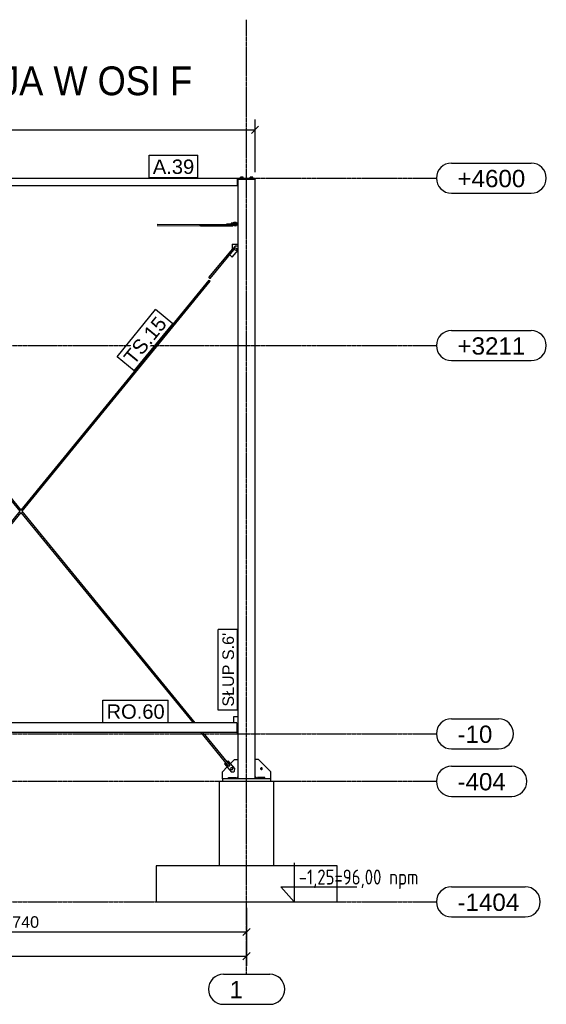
# Model space of a CAD drawing. Header units: millimetres. Extents: x -288865 to 11255, y 102926 to 380857.
# Tile 119 of 142: x -148818 to -144451, y 316529 to 324698. Entities that reach past the tile are written whole.
import ezdxf

# ---------------------------------------------------------------- set-up
doc = ezdxf.new("R2010")
doc.units = ezdxf.units.MM
doc.header["$MEASUREMENT"] = 0
doc.set_wipeout_variables(frame=1)
doc.linetypes.add('DXK_LINE_DOT3', pattern=[5.9187, 2.979, -0.9799, 0.9799, -0.9799])
for name, color, linetype in [('Rbcs_EX_Axes', 7, 'Continuous'), ('Rbcs_EX_Descriptions', 7, 'Continuous'), ('TS_FORMATKA', 7, 'Continuous'), ('TS_INNE_OBIEKTY', 7, 'Continuous'), ('TS_LINIE_WIDOCZNE', 7, 'Continuous'), ('TS_OPISY', 7, 'Continuous'), ('TS_OPISY_LINIE', 7, 'Continuous'), ('TS_OPISY_RAMKA', 7, 'Continuous'), ('TS_WYMIARY', 7, 'Continuous'), ('TS_WYMIARY_TEKST', 7, 'Continuous')]:
    doc.layers.add(name, color=color, linetype=linetype)
doc.styles.add('ARIAL', font='arial.ttf')
doc.styles.add('RBCS_dim', font='isocp.shx', dxfattribs={"width": 0.9})

# ---------------------------------------------------------------- blocks, each defined once
blk = doc.blocks.new('Part-68325230-1320 - 1293')
at = {"layer": 'TS_LINIE_WIDOCZNE', "color": 1, "linetype": 'Continuous'}
for p, q in [((17556.5, 9163.40205), (17696.5, 9163.40205)), ((17556.5, 9157.40205), (17556.5, 9163.40205)), ((17696.5, 9163.40205), (17696.5, 9157.40205))]:
    blk.add_line(p, q, dxfattribs=at)
blk = doc.blocks.new('Part-68325230-1333 - 1293')
at = {"layer": 'TS_LINIE_WIDOCZNE', "color": 1, "linetype": 'Continuous'}
for p, q in [((17726.5, 4343.4), (17696.5, 4343.4)), ((17826.5, 4243.4), (17726.5, 4343.4)), ((17716.5, 4183.4), (17696.5, 4203.4)), ((17826.5, 4183.4), (17826.5, 4243.4))]:
    blk.add_line(p, q, dxfattribs=at)
for start, end in [(162, 342), (342, 162)]:
    blk.add_arc((17749.5, 4268.3), 7, start, end, dxfattribs=at)
blk = doc.blocks.new('Part-68325230-1338 - 1293')
at = {"layer": 'TS_LINIE_WIDOCZNE', "color": 1, "linetype": 'Continuous'}
for p, q in [((17826.5, 4183.40205), (17426.5, 4183.40205)), ((17426.5, 4183.40205), (17426.5, 4163.40205)), ((17826.5, 4163.40205), (17826.5, 4183.40205))]:
    blk.add_line(p, q, dxfattribs=at)
blk = doc.blocks.new('Part-68325230-1340 - 1293')
at = {"layer": 'TS_LINIE_WIDOCZNE', "color": 1, "linetype": 'Continuous'}
for p, q in [((17493.8, 4310.7), (17526.5, 4343.4)), ((17526.5, 4343.4), (17556.5, 4343.4)), ((17426.5, 4243.4), (17465.4, 4282.3)), ((17426.5, 4183.4), (17426.5, 4243.4)), ((17536.5, 4183.4), (17556.5, 4203.4))]:
    blk.add_line(p, q, dxfattribs=at)
blk = doc.blocks.new('Part-68325230-1341 - 1293')
at = {"layer": 'TS_LINIE_WIDOCZNE', "color": 1, "linetype": 'Continuous'}
for p, q in [((17506.5, 8618.4), (17506.5, 8618.4)), ((17506.5, 8618.4), (17506.5, 8578.4)), ((17506.5, 8618.4), (17556.5, 8618.4)), ((17506.5, 8578.4), (17506.5, 8578.4)), ((17506.5, 8578.4), (17508.7, 8575.5)), ((17546.7, 8558.4), (17556.5, 8558.4))]:
    blk.add_line(p, q, dxfattribs=at)
blk = doc.blocks.new('Part-68325230-1780 - 1293')
at = {"layer": 'TS_LINIE_WIDOCZNE', "color": 1, "linetype": 'Continuous'}
for p, q in [((17556.5, 4697.4), (17516.5, 4697.4)), ((17516.5, 4697.4), (17516.5, 4647.4)), ((17546.5, 4567.4), (17556.5, 4567.4))]:
    blk.add_line(p, q, dxfattribs=at)
blk = doc.blocks.new('Part-68325230-1788 - 1293')
at = {"layer": 'TS_LINIE_WIDOCZNE', "color": 1, "linetype": 'Continuous'}
for p, q in [((17546.5, 4647.4), (13966.5, 4647.4)), ((13966.5, 4647.4), (13966.5, 4567.4)), ((17546.5, 4647.4), (17546.5, 4567.4)), ((17546.5, 4567.4), (13966.5, 4567.4))]:
    blk.add_line(p, q, dxfattribs=at)
blk = doc.blocks.new('Bolt-68325230-1577 - 1293')
at = {"layer": 'TS_INNE_OBIEKTY', "color": 1, "linetype": 'Continuous'}
for p, q in [((17497, 4276.3), (17493.3, 4266.6)), ((17493.3, 4266.6), (17499.8, 4258.6)), ((17507.2, 4278), (17497, 4276.3)), ((17499.8, 4258.6), (17510.1, 4260.2)), ((17513.8, 4269.9), (17507.2, 4278)), ((17510.1, 4260.2), (17513.8, 4269.9))]:
    blk.add_line(p, q, dxfattribs=at)
blk = doc.blocks.new('Part-68325230-1388 - 1293')
at = {"layer": 'TS_LINIE_WIDOCZNE', "color": 1, "linetype": 'Continuous'}
for p, q in [((17240.3, 8776.3), (17241.2, 8780.6)), ((17241.2, 8772.1), (17240.3, 8776.3)), ((17241.2, 8780.6), (17243.3, 8782.3)), ((17243.3, 8770.3), (17241.2, 8772.1)), ((17243.3, 8782.3), (17460.6, 8782.4)), ((17243.3, 8770.3), (17510.3, 8770.4)), ((17507.7, 8778.6), (17507.2, 8776.4)), ((17507.2, 8776.4), (17508.1, 8772.1)), ((17508.1, 8772.1), (17510.3, 8770.4)), ((17510.3, 8770.4), (17512.4, 8772.1)), ((17512.4, 8772.1), (17513.3, 8776.4)), ((17513.3, 8776.4), (17512.8, 8778.6))]:
    blk.add_line(p, q, dxfattribs=at)
blk = doc.blocks.new('Part-68325230-1392 - 1293')
at = {"layer": 'TS_LINIE_WIDOCZNE', "color": 1, "linetype": 'Continuous'}
for p, q in [((17313.7, 8342.2), (17512.5, 8579.9)), ((17512.5, 8579.9), (17513.9, 8578.8)), ((17513.9, 8578.8), (17517.1, 8576.1)), ((17513.9, 8578.8), (17517.1, 8576.1)), ((17322.9, 8334.5), (17521.7, 8572.2)), ((17517.1, 8576.1), (17520.4, 8573.4)), ((17517.1, 8576.1), (17520.4, 8573.4)), ((17520.4, 8573.4), (17521.7, 8572.2)), ((17315, 8341), (17313.7, 8342.2)), ((17318.2, 8338.3), (17315, 8341)), ((17321.5, 8335.6), (17318.2, 8338.3)), ((17322.9, 8334.5), (17321.5, 8335.6))]:
    blk.add_line(p, q, dxfattribs=at)
blk = doc.blocks.new('Part-68325230-1406 - 1293')
at = {"layer": 'TS_LINIE_WIDOCZNE', "color": 253, "linetype": 'Continuous'}
for p, q in [((17401.5, 3463.40205), (17401.5, 4163.40205)), ((17401.5, 4163.40205), (17851.5, 4163.40205)), ((17851.5, 3463.40205), (17851.5, 4163.40205))]:
    blk.add_line(p, q, dxfattribs=at)
blk = doc.blocks.new('Part-68325230-1421 - 1293')
at = {"layer": 'TS_LINIE_WIDOCZNE', "color": 1, "linetype": 'Continuous'}
for p, q in [((17514.7, 8793.2), (17499.7, 8792.8)), ((17499.7, 8792.8), (17499.7, 8792)), ((17499.7, 8792), (17556.5, 8792)), ((17499.7, 8784), (17499.7, 8792)), ((17499.7, 8784), (17556.5, 8784)), ((17556.5, 8793.2), (17514.7, 8793.2)), ((17522.6, 8792.8), (17523, 8792.9)), ((17523, 8792.8), (17522.6, 8792.8)), ((17523, 8792.9), (17524, 8792.9)), ((17524, 8792.7), (17523, 8792.8)), ((17524, 8792.9), (17525.5, 8792.9)), ((17525.5, 8792.7), (17524, 8792.7)), ((17525.5, 8792.9), (17527.5, 8793)), ((17527.5, 8792.7), (17525.5, 8792.7)), ((17527.5, 8793), (17529.6, 8793)), ((17529.6, 8792.7), (17527.5, 8792.7)), ((17529.6, 8792.7), (17529.6, 8793)), ((17529.6, 8793), (17531.8, 8793)), ((17531.8, 8792.7), (17529.6, 8792.7)), ((17531.8, 8793), (17533.8, 8792.9)), ((17533.8, 8792.7), (17531.8, 8792.7)), ((17533.8, 8792.9), (17535.3, 8792.9)), ((17535.3, 8792.7), (17533.8, 8792.7)), ((17535.3, 8792.9), (17536.3, 8792.9)), ((17536.3, 8792.8), (17535.3, 8792.7)), ((17536.3, 8792.9), (17536.6, 8792.8)), ((17536.6, 8792.8), (17536.3, 8792.8))]:
    blk.add_line(p, q, dxfattribs=at)
blk = doc.blocks.new('Part-68325230-1539 - 1293')
at = {"layer": 'TS_LINIE_WIDOCZNE', "color": 1, "linetype": 'Continuous'}
for p, q in [((17691.5, 9167.40205), (17696.5, 9167.40205)), ((17696.5, 9167.40205), (17696.5, 9163.40205))]:
    blk.add_line(p, q, dxfattribs=at)
blk = doc.blocks.new('Part-68325230-1433 - 1293')
at = {"layer": 'TS_LINIE_WIDOCZNE', "color": 1, "linetype": 'Continuous'}
for p, q in [((16883.3, 8774.7), (17243.3, 8770.4)), ((16883.7, 8786.7), (17245.1, 8782.4)), ((17245.1, 8782.4), (17245.2, 8782.3)), ((17245.1, 8782.3), (17245.1, 8782.4))]:
    blk.add_line(p, q, dxfattribs=at)
blk = doc.blocks.new('Bolt-68325230-1575 - 1293')
at = {"layer": 'TS_INNE_OBIEKTY', "color": 1, "linetype": 'Continuous'}
for p, q in [((17526.9, 8582.5), (17535.3, 8588.7)), ((17528.2, 8572.2), (17526.9, 8582.5)), ((17535.3, 8588.7), (17544.8, 8584.7)), ((17544.8, 8584.7), (17546.1, 8574.3)), ((17537.7, 8568.1), (17528.2, 8572.2)), ((17546.1, 8574.3), (17537.7, 8568.1))]:
    blk.add_line(p, q, dxfattribs=at)
blk = doc.blocks.new('Part-68325230-1545 - 1293')
at = {"layer": 'TS_LINIE_WIDOCZNE', "color": 1, "linetype": 'Continuous'}
for p, q in [((10291.5, 9163.40205), (10291.5, 9167.40205)), ((13811.5, 9167.40205), (10291.5, 9167.40205)), ((10356.5, 9163.40205), (10361.5, 9163.40205)), ((10361.5, 9107.40205), (10361.5, 9167.40205)), ((13811.5, 9107.40205), (13811.5, 9167.40205)), ((13811.5, 9167.40205), (17551.5, 9167.40205)), ((13811.5, 9163.40205), (13961.5, 9163.40205)), ((13961.5, 9107.40205), (13961.5, 9167.40205)), ((17551.5, 9167.40205), (17691.5, 9167.40205)), ((17551.5, 9107.40205), (17551.5, 9167.40205)), ((17551.5, 9163.40205), (17691.5, 9163.40205)), ((17691.5, 9163.40205), (17691.5, 9167.40205)), ((10356.5, 9107.40205), (13816.5, 9107.40205)), ((13956.5, 9107.40205), (17556.5, 9107.40205))]:
    blk.add_line(p, q, dxfattribs=at)
blk = doc.blocks.new('Part-68325230-1549 - 1293')
at = {"layer": 'TS_LINIE_WIDOCZNE', "color": 1, "linetype": 'Continuous'}
for p, q in [((17556.5, 4183.40205), (17556.5, 9157.40205)), ((17556.5, 9157.40205), (17696.5, 9157.40205)), ((17696.5, 4183.40205), (17696.5, 9157.40205))]:
    blk.add_line(p, q, dxfattribs=at)
blk = doc.blocks.new('Part-68325230-1472 - 1293')
at = {"layer": 'TS_LINIE_WIDOCZNE', "color": 1, "linetype": 'Continuous'}
for p, q in [((17531.9, 8602.7), (17476.7, 8538)), ((17553, 8604.3), (17531.9, 8602.7)), ((17531.9, 8602.7), (17531.9, 8602.7)), ((17553, 8604.3), (17553, 8604.3)), ((17553, 8604.3), (17556.5, 8601.4)), ((17476.7, 8538), (17476.7, 8538)), ((17476.7, 8538), (17477.1, 8537.6)), ((17486.3, 8529.8), (17507.1, 8512)), ((17507.1, 8512), (17556.5, 8569.9)), ((17507.1, 8512), (17507.1, 8512))]:
    blk.add_line(p, q, dxfattribs=at)
blk = doc.blocks.new('Part-68325230-1475 - 1293')
at = {"layer": 'TS_LINIE_WIDOCZNE', "color": 1, "linetype": 'Continuous'}
for p, q in [((17463.6, 4325.5), (17474.5, 4334.4)), ((17474.5, 4334.4), (17474.5, 4334.4)), ((17528.2, 4268.5), (17474.5, 4334.4)), ((17443.5, 4309.1), (17454.3, 4317.9)), ((17443.5, 4309.1), (17443.5, 4309.1)), ((17443.5, 4309.1), (17497.2, 4243.2)), ((17526.1, 4247.4), (17528.2, 4268.5)), ((17528.2, 4268.5), (17528.2, 4268.5)), ((17497.2, 4243.2), (17497.2, 4243.2)), ((17497.2, 4243.2), (17518.3, 4241.1)), ((17518.3, 4241.1), (17526.1, 4247.4)), ((17518.3, 4241.1), (17518.3, 4241.1)), ((17526.1, 4247.4), (17526.1, 4247.4))]:
    blk.add_line(p, q, dxfattribs=at)
blk = doc.blocks.new('Part-68325230-1478 - 1293')
at = {"layer": 'TS_LINIE_WIDOCZNE', "color": 1, "linetype": 'Continuous'}
for p, q in [((15756.3, 6413), (17315.8, 8320.3)), ((15764, 6403.5), (17325.1, 8312.7)), ((17315.8, 8320.3), (17317.1, 8319.2)), ((17317.1, 8319.2), (17320.4, 8316.5)), ((17317.1, 8319.2), (17320.4, 8316.5)), ((17320.4, 8316.5), (17323.7, 8313.8)), ((17320.4, 8316.5), (17323.7, 8313.8)), ((17323.7, 8313.8), (17325.1, 8312.7)), ((14312.6, 4647.4), (15748.5, 6403.5)), ((14328.1, 4647.4), (15756.3, 6394.1)), ((14024.1, 4294.5), (14247.2, 4567.4)), ((14033.3, 4286.9), (14262.7, 4567.4)), ((14025.4, 4293.4), (14024.1, 4294.5)), ((14028.7, 4290.7), (14025.4, 4293.4)), ((14032, 4288.1), (14028.7, 4290.7)), ((14033.3, 4286.9), (14032, 4288.1))]:
    blk.add_line(p, q, dxfattribs=at)
blk = doc.blocks.new('Part-68325230-1479 - 1293')
at = {"layer": 'TS_LINIE_WIDOCZNE', "color": 1, "linetype": 'Continuous'}
for p, q in [((14187.4, 8312.2), (14188.8, 8313.3)), ((15748.5, 6403.5), (14187.4, 8312.2)), ((14192, 8316), (14188.8, 8313.3)), ((14188.8, 8313.3), (14192.1, 8316)), ((14195.3, 8318.7), (14192, 8316)), ((14192.1, 8316), (14195.4, 8318.7)), ((14195.3, 8318.7), (14195.3, 8318.7)), ((14195.4, 8318.7), (14196.7, 8319.8)), ((15756.3, 6413), (14196.7, 8319.8)), ((17184.8, 4647.4), (15756.3, 6394.1)), ((17200.3, 4647.4), (15764, 6403.5)), ((17479.7, 4286.9), (17250.3, 4567.4)), ((17488.9, 4294.5), (17265.8, 4567.4)), ((17479.7, 4286.9), (17481, 4288.1)), ((17484.3, 4290.7), (17481, 4288.1)), ((17487.6, 4293.4), (17484.3, 4290.7)), ((17488.9, 4294.5), (17487.6, 4293.4))]:
    blk.add_line(p, q, dxfattribs=at)
blk = doc.blocks.new('Part-68325230-1489 - 1293')
at = {"layer": 'TS_LINIE_WIDOCZNE', "color": 1, "linetype": 'Continuous'}
for p, q in [((17776.5, 4195.40205), (17716.5, 4195.40205)), ((17716.5, 4195.40205), (17716.5, 4183.40205)), ((17776.5, 4183.40205), (17776.5, 4195.40205))]:
    blk.add_line(p, q, dxfattribs=at)
blk = doc.blocks.new('Bolt-68325230-1623 - 1293')
at = {"layer": 'TS_INNE_OBIEKTY', "color": 1, "linetype": 'Continuous'}
for p, q in [((17576.1, 9167.4), (17576.1, 9175.3)), ((17596.9, 9175.3), (17576.1, 9175.3)), ((17581.3, 9167.4), (17581.3, 9175.3)), ((17591.7, 9167.4), (17591.7, 9175.3)), ((17596.9, 9167.4), (17596.9, 9175.3)), ((17656.1, 9167.4), (17656.1, 9175.3)), ((17676.9, 9175.3), (17656.1, 9175.3)), ((17661.3, 9167.4), (17661.3, 9175.3)), ((17671.7, 9167.4), (17671.7, 9175.3)), ((17676.9, 9167.4), (17676.9, 9175.3))]:
    blk.add_line(p, q, dxfattribs=at)
blk = doc.blocks.new('Part-68325230-1492 - 1293')
at = {"layer": 'TS_LINIE_WIDOCZNE', "color": 1, "linetype": 'Continuous'}
for p, q in [((17476.5, 4195.40205), (17536.5, 4195.40205)), ((17476.5, 4183.40205), (17476.5, 4195.40205)), ((17536.5, 4195.40205), (17536.5, 4183.40205))]:
    blk.add_line(p, q, dxfattribs=at)
blk = doc.blocks.new('Part-68325230-1504 - 1293')
at = {"layer": 'TS_LINIE_WIDOCZNE', "color": 1, "linetype": 'Continuous'}
for p, q in [((17482.1, 8785.9), (17460.6, 8785.2)), ((17460.6, 8785.2), (17499.7, 8784.7)), ((17460.6, 8779.2), (17460.6, 8785.2)), ((17532.3, 8778.3), (17460.6, 8779.2)), ((17499.7, 8785.7), (17482.1, 8785.9)), ((17532.3, 8784), (17532.3, 8778.3)), ((17553, 8778.4), (17532.3, 8778.3)), ((17553, 8784), (17553, 8778.4)), ((17553, 8778.4), (17556.5, 8778.5))]:
    blk.add_line(p, q, dxfattribs=at)
blk = doc.blocks.new('Bolt-68325230-1601 - 1293')
at = {"layer": 'TS_INNE_OBIEKTY', "color": 1, "linetype": 'Continuous'}
for p, q in [((17520.1, 8800.6), (17521.3, 8800.8)), ((17520.1, 8792.7), (17520.1, 8800.6)), ((17528.4, 8800.5), (17520.1, 8800.6)), ((17528.4, 8792.6), (17520.1, 8792.7)), ((17520.1, 8770.8), (17520.1, 8778.5)), ((17528.4, 8770.7), (17520.1, 8770.8)), ((17521.3, 8800.8), (17530.9, 8800.9)), ((17538, 8800.6), (17528.4, 8800.5)), ((17528.4, 8792.6), (17528.4, 8800.5)), ((17538, 8792.7), (17528.4, 8792.6)), ((17528.4, 8770.7), (17528.4, 8778.4)), ((17538, 8770.8), (17528.4, 8770.7)), ((17530.9, 8800.9), (17539.2, 8800.8)), ((17539.2, 8800.8), (17538, 8800.6)), ((17538, 8792.7), (17538, 8800.6)), ((17538, 8792.7), (17539.2, 8792.9)), ((17538, 8770.8), (17538, 8778.4)), ((17538, 8770.8), (17539.2, 8771)), ((17539.2, 8792.9), (17539.2, 8800.8)), ((17539.2, 8771), (17539.2, 8778.4))]:
    blk.add_line(p, q, dxfattribs=at)
blk = doc.blocks.new('Bolt-68325230-1568 - 1293')
at = {"layer": 'TS_INNE_OBIEKTY', "color": 1, "linetype": 'Continuous'}
for start, end in [(140.89129, 320.89129), (140.89129, 320.89129), (320.89129, 140.89129), (320.89129, 140.89129)]:
    blk.add_arc((17749.5, 4268.3), 7, start, end, dxfattribs=at)
blk = doc.blocks.new('GridLine-68325230-1806 - 1293')
at = {"layer": 'TS_INNE_OBIEKTY', "color": 4, "linetype": 'Continuous'}
for p, q in [((19325.8, 4288.4), (19826, 4288.4)), ((19325.8, 4038.4), (19826, 4038.4))]:
    blk.add_line(p, q, dxfattribs=at)
at = {"layer": 'TS_INNE_OBIEKTY', "color": 4, "linetype": 'DXK_LINE_DOT3'}
blk.add_line((650, 4163.4), (19200.8, 4163.4), dxfattribs=at)
at = {"layer": 'TS_INNE_OBIEKTY', "color": 4, "linetype": 'Continuous'}
for centre, start, end in [((19325.8, 4163.4), 90, 270), ((19826, 4163.4), 270, 90)]:
    blk.add_arc(centre, 125, start, end, dxfattribs=at)
at = {"layer": 'TS_INNE_OBIEKTY', "color": 2, "linetype": 'Continuous', "style": 'ARIAL'}
blk.add_text('-404', height=143.26, dxfattribs=at).set_placement((19375.8, 4088.4))
blk = doc.blocks.new('GridLine-68325230-1800 - 1293')
at = {"layer": 'TS_INNE_OBIEKTY', "color": 4, "linetype": 'DXK_LINE_DOT3'}
blk.add_line((17626.5, 2563.4), (17626.5, 10481.7), dxfattribs=at)
at = {"layer": 'TS_INNE_OBIEKTY', "color": 4, "linetype": 'Continuous'}
for p, q in [((17435.1, 2563.4), (17817.9, 2563.4)), ((17435.1, 2313.4), (17817.9, 2313.4))]:
    blk.add_line(p, q, dxfattribs=at)
for centre, start, end in [((17435.1, 2438.4), 90, 270), ((17817.9, 2438.4), 270, 90)]:
    blk.add_arc(centre, 125, start, end, dxfattribs=at)
at = {"layer": 'TS_INNE_OBIEKTY', "color": 2, "linetype": 'Continuous', "style": 'ARIAL'}
blk.add_text('1', height=143.3, dxfattribs=at).set_placement((17485.1, 2363.4))
blk = doc.blocks.new('GridLine-68325230-1808 - 1293')
at = {"layer": 'TS_INNE_OBIEKTY', "color": 4, "linetype": 'Continuous'}
for p, q in [((19325.8, 7903.4), (19987.3, 7903.4)), ((19325.8, 7653.4), (19987.3, 7653.4))]:
    blk.add_line(p, q, dxfattribs=at)
at = {"layer": 'TS_INNE_OBIEKTY', "color": 4, "linetype": 'DXK_LINE_DOT3'}
blk.add_line((650, 7778.4), (19200.8, 7778.4), dxfattribs=at)
at = {"layer": 'TS_INNE_OBIEKTY', "color": 4, "linetype": 'Continuous'}
for centre, start, end in [((19325.8, 7778.4), 90, 270), ((19987.3, 7778.4), 270, 90)]:
    blk.add_arc(centre, 125, start, end, dxfattribs=at)
at = {"layer": 'TS_INNE_OBIEKTY', "color": 2, "linetype": 'Continuous', "style": 'ARIAL'}
blk.add_text('+3211', height=143.26, dxfattribs=at).set_placement((19375.8, 7703.4))
blk = doc.blocks.new('GridLine-68325230-1805 - 1293')
at = {"layer": 'TS_INNE_OBIEKTY', "color": 4, "linetype": 'Continuous'}
for p, q in [((19325.8, 3288.4), (19937.2, 3288.4)), ((19325.8, 3038.4), (19937.2, 3038.4))]:
    blk.add_line(p, q, dxfattribs=at)
at = {"layer": 'TS_INNE_OBIEKTY', "color": 4, "linetype": 'DXK_LINE_DOT3'}
blk.add_line((650, 3163.4), (19200.8, 3163.4), dxfattribs=at)
at = {"layer": 'TS_INNE_OBIEKTY', "color": 4, "linetype": 'Continuous'}
for centre, start, end in [((19325.8, 3163.4), 90, 270), ((19937.2, 3163.4), 270, 90)]:
    blk.add_arc(centre, 125, start, end, dxfattribs=at)
at = {"layer": 'TS_INNE_OBIEKTY', "color": 2, "linetype": 'Continuous', "style": 'ARIAL'}
blk.add_text('-1404', height=143.26, dxfattribs=at).set_placement((19375.8, 3088.4))
blk = doc.blocks.new('GridLine-68325230-1807 - 1293')
at = {"layer": 'TS_INNE_OBIEKTY', "color": 4, "linetype": 'Continuous'}
for p, q in [((19325.8, 4682.4), (19714.8, 4682.4)), ((19325.8, 4432.4), (19714.8, 4432.4))]:
    blk.add_line(p, q, dxfattribs=at)
at = {"layer": 'TS_INNE_OBIEKTY', "color": 4, "linetype": 'DXK_LINE_DOT3'}
blk.add_line((650, 4557.4), (19200.8, 4557.4), dxfattribs=at)
at = {"layer": 'TS_INNE_OBIEKTY', "color": 4, "linetype": 'Continuous'}
for centre, start, end in [((19325.8, 4557.4), 90, 270), ((19714.8, 4557.4), 270, 90)]:
    blk.add_arc(centre, 125, start, end, dxfattribs=at)
at = {"layer": 'TS_INNE_OBIEKTY', "color": 2, "linetype": 'Continuous', "style": 'ARIAL'}
blk.add_text('-10', height=143.26, dxfattribs=at).set_placement((19375.8, 4482.4))
blk = doc.blocks.new('GridLine-68325230-1809 - 1293')
at = {"layer": 'TS_INNE_OBIEKTY', "color": 4, "linetype": 'Continuous'}
for p, q in [((19325.8, 9292.4), (19987.3, 9292.4)), ((19325.8, 9042.4), (19987.3, 9042.4))]:
    blk.add_line(p, q, dxfattribs=at)
at = {"layer": 'TS_INNE_OBIEKTY', "color": 4, "linetype": 'DXK_LINE_DOT3'}
blk.add_line((650, 9167.4), (19200.8, 9167.4), dxfattribs=at)
at = {"layer": 'TS_INNE_OBIEKTY', "color": 4, "linetype": 'Continuous'}
for centre, start, end in [((19325.8, 9167.4), 90, 270), ((19987.3, 9167.4), 270, 90)]:
    blk.add_arc(centre, 125, start, end, dxfattribs=at)
at = {"layer": 'TS_INNE_OBIEKTY', "color": 2, "linetype": 'Continuous', "style": 'ARIAL'}
blk.add_text('+4600', height=143.26, dxfattribs=at).set_placement((19375.8, 9092.4))
blk = doc.blocks.new('StraightDimension-68325230-4995 - 1293')
at = {"layer": 'TS_WYMIARY', "color": 174, "linetype": 'Continuous'}
for p, q in [((17626.5, 3113.4), (17626.5, 2633.4)), ((2256.5, 2713.4), (17626.5, 2713.4)), ((17596.5, 2683.4), (17656.5, 2743.4))]:
    blk.add_line(p, q, dxfattribs=at)
blk = doc.blocks.new('StraightDimension-68325230-5001 - 1293')
at = {"layer": 'TS_WYMIARY', "color": 174, "linetype": 'Continuous'}
for p, q in [((13886.5, 3113.4), (13886.5, 2833.4)), ((17626.5, 3113.4), (17626.5, 2833.4)), ((13916.5, 2943.4), (13856.5, 2883.4)), ((17596.5, 2883.4), (17656.5, 2943.4)), ((13886.5, 2913.4), (17626.5, 2913.4))]:
    blk.add_line(p, q, dxfattribs=at)
at = {"color": 0}
blk.add_wipeout([(15924.7, 2928.4), (15924.7, 3068.4), (15588.3, 3068.4), (15588.3, 2928.4)], dxfattribs=at).dxf.layer = 'TS_WYMIARY'
at = {"layer": 'TS_WYMIARY_TEKST', "color": 96, "style": 'ARIAL'}
blk.add_text('3740', height=95.51, dxfattribs=at).set_placement((15608.3, 2948.4))
blk = doc.blocks.new('StraightDimension-68325230-5002 - 1293')
at = {"layer": 'TS_WYMIARY', "color": 174, "linetype": 'Continuous'}
for p, q in [((17696.5, 9217.4), (17696.5, 9652.4)), ((2186.5, 9567.4), (17696.5, 9567.4)), ((17666.5, 9537.4), (17726.5, 9597.4))]:
    blk.add_line(p, q, dxfattribs=at)
blk = doc.blocks.new('Mark-68325230-5372 - 1293')
blk.add_wipeout([(17521.5, 5394), (17421.5, 5394), (17421.5, 4783.4), (17521.5, 4783.4)]).dxf.layer = 'TS_OPISY_LINIE'
blk.add_wipeout([(17521.5, 5394), (17421.5, 5394), (17421.5, 4783.4), (17521.5, 4783.4)]).dxf.layer = 'TS_OPISY_LINIE'
at = {"layer": 'TS_OPISY_RAMKA', "linetype": 'Continuous'}
for p, q in [((17391.5, 4753.4), (17391.5, 5424)), ((17551.5, 5424), (17391.5, 5424)), ((17551.5, 4753.4), (17551.5, 5424)), ((17551.5, 4753.4), (17391.5, 4753.4))]:
    blk.add_line(p, q, dxfattribs=at)
at = {"layer": 'TS_OPISY', "style": 'ARIAL'}
blk.add_text("SŁUP S.6'", height=95.51, rotation=90.00021, dxfattribs=at).set_placement((17521.5, 4783.4))
blk = doc.blocks.new('Mark-68325230-5364 - 1293')
blk.add_wipeout([(16972.2, 7955.4), (16875.4, 8034.5), (16594.1, 7690.4), (16690.8, 7611.3)]).dxf.layer = 'TS_OPISY_LINIE'
blk.add_wipeout([(16972.2, 7955.4), (16875.4, 8034.5), (16594.1, 7690.4), (16690.8, 7611.3)]).dxf.layer = 'TS_OPISY_LINIE'
at = {"layer": 'TS_OPISY_RAMKA', "linetype": 'Continuous'}
for p, q in [((16551.8, 7686.2), (16871.2, 8076.7)), ((17014.4, 7959.6), (16871.2, 8076.7)), ((16695.1, 7569.1), (17014.4, 7959.6)), ((16695.1, 7569.1), (16551.8, 7686.2))]:
    blk.add_line(p, q, dxfattribs=at)
at = {"layer": 'TS_OPISY', "style": 'ARIAL'}
blk.add_text('TS.15', height=119.38, rotation=50.72968, dxfattribs=at).set_placement((16690.8, 7611.3))
blk = doc.blocks.new('Mark-68325230-5370 - 1293')
blk.add_wipeout([(17191.5, 9202.4), (17191.5, 9327.4), (16848.8, 9327.4), (16848.8, 9202.4)]).dxf.layer = 'TS_OPISY_LINIE'
blk.add_wipeout([(17191.5, 9202.4), (17191.5, 9327.4), (16848.8, 9327.4), (16848.8, 9202.4)]).dxf.layer = 'TS_OPISY_LINIE'
at = {"layer": 'TS_OPISY_RAMKA', "linetype": 'Continuous'}
for p, q in [((16818.8, 9357.4), (17221.5, 9357.4)), ((16818.8, 9172.4), (16818.8, 9357.4)), ((17221.5, 9172.4), (17221.5, 9357.4)), ((16818.8, 9172.4), (17221.5, 9172.4))]:
    blk.add_line(p, q, dxfattribs=at)
at = {"layer": 'TS_OPISY', "style": 'ARIAL'}
blk.add_text('A.39', height=119.38, dxfattribs=at).set_placement((16848.8, 9202.4))
blk = doc.blocks.new('Mark-68325230-5374 - 1293')
blk.add_wipeout([(16946.5, 4682.4), (16946.5, 4807.4), (16464.9, 4807.4), (16464.9, 4682.4)]).dxf.layer = 'TS_OPISY_LINIE'
blk.add_wipeout([(16946.5, 4682.4), (16946.5, 4807.4), (16464.9, 4807.4), (16464.9, 4682.4)]).dxf.layer = 'TS_OPISY_LINIE'
at = {"layer": 'TS_OPISY_RAMKA', "linetype": 'Continuous'}
for p, q in [((16434.9, 4837.4), (16976.5, 4837.4)), ((16434.9, 4652.4), (16434.9, 4837.4)), ((16976.5, 4652.4), (16976.5, 4837.4)), ((16434.9, 4652.4), (16976.5, 4652.4))]:
    blk.add_line(p, q, dxfattribs=at)
at = {"layer": 'TS_OPISY', "style": 'ARIAL'}
blk.add_text('RO.60', height=119.38, dxfattribs=at).set_placement((16464.9, 4682.4))

msp = doc.modelspace()

# ---------------------------------------------------------------- linework, layer by layer
at = {"layer": 'Rbcs_EX_Axes', "linetype": 'Continuous'}
msp.add_lwpolyline([(-146542.5, 317702), (-146542.5, 317379.3), (-146652.1, 317502.6), (-146023.5, 317502.6)], dxfattribs=at)
at = {"layer": 'TS_INNE_OBIEKTY', "color": 253, "linetype": 'Continuous'}
for p, q in [((-146186.4, 317679.3), (-147686.4, 317679.3)), ((-147686.4, 317679.3), (-147686.4, 317379.3)), ((-146186.4, 317379.3), (-146186.4, 317679.3)), ((-147686.4, 317379.3), (-146186.4, 317379.3))]:
    msp.add_line(p, q, dxfattribs=at)

# ---------------------------------------------------------------- block references
for name in ['GridLine-68325230-1800 - 1293', 'GridLine-68325230-1809 - 1293', 'Part-68325230-1545 - 1293', 'Bolt-68325230-1623 - 1293', 'Part-68325230-1539 - 1293', 'Part-68325230-1320 - 1293', 'Part-68325230-1549 - 1293', 'Part-68325230-1433 - 1293', 'Part-68325230-1388 - 1293', 'Part-68325230-1504 - 1293', 'Part-68325230-1421 - 1293', 'Bolt-68325230-1601 - 1293', 'Part-68325230-1472 - 1293', 'Part-68325230-1341 - 1293', 'Part-68325230-1392 - 1293', 'Bolt-68325230-1575 - 1293', 'Part-68325230-1478 - 1293', 'Part-68325230-1479 - 1293', 'GridLine-68325230-1808 - 1293', 'GridLine-68325230-1807 - 1293', 'Part-68325230-1780 - 1293', 'Part-68325230-1788 - 1293', 'GridLine-68325230-1806 - 1293', 'Part-68325230-1340 - 1293', 'Part-68325230-1475 - 1293', 'Bolt-68325230-1577 - 1293', 'Part-68325230-1333 - 1293', 'Bolt-68325230-1568 - 1293', 'Part-68325230-1492 - 1293', 'Part-68325230-1489 - 1293', 'Part-68325230-1406 - 1293', 'Part-68325230-1338 - 1293', 'GridLine-68325230-1805 - 1293']:
    msp.add_blockref(name, (-164562.9, 314215.8))

# ---------------------------------------------------------------- texts
at = {"layer": 'Rbcs_EX_Descriptions', "linetype": 'Continuous', "insert": (-146503.9, 317647.6), "char_height": 125, "attachment_point": 1, "style": 'RBCS_dim'}
msp.add_mtext_dynamic_manual_height_columns('-1,25=96,00 npm', width=1101.738, gutter_width=12.5, heights=[0], dxfattribs=at)
at = {"layer": 'TS_FORMATKA', "color": 1, "style": 'ARIAL', "width": 0.9}
msp.add_text('ELEWACJA W OSI F', height=238.77, dxfattribs=at).set_placement((-150240.1, 324071.1))

# ---------------------------------------------------------------- next in the draw order: block references
for name in ['StraightDimension-68325230-5002 - 1293', 'Mark-68325230-5364 - 1293', 'Mark-68325230-5372 - 1293', 'Mark-68325230-5374 - 1293', 'StraightDimension-68325230-4995 - 1293']:
    msp.add_blockref(name, (-164562.9, 314215.8))

# ---------------------------------------------------------------- next in the draw order: block references
for name in ['Mark-68325230-5370 - 1293', 'StraightDimension-68325230-5001 - 1293']:
    msp.add_blockref(name, (-164562.9, 314215.8))

doc.saveas('drawing.dxf')
